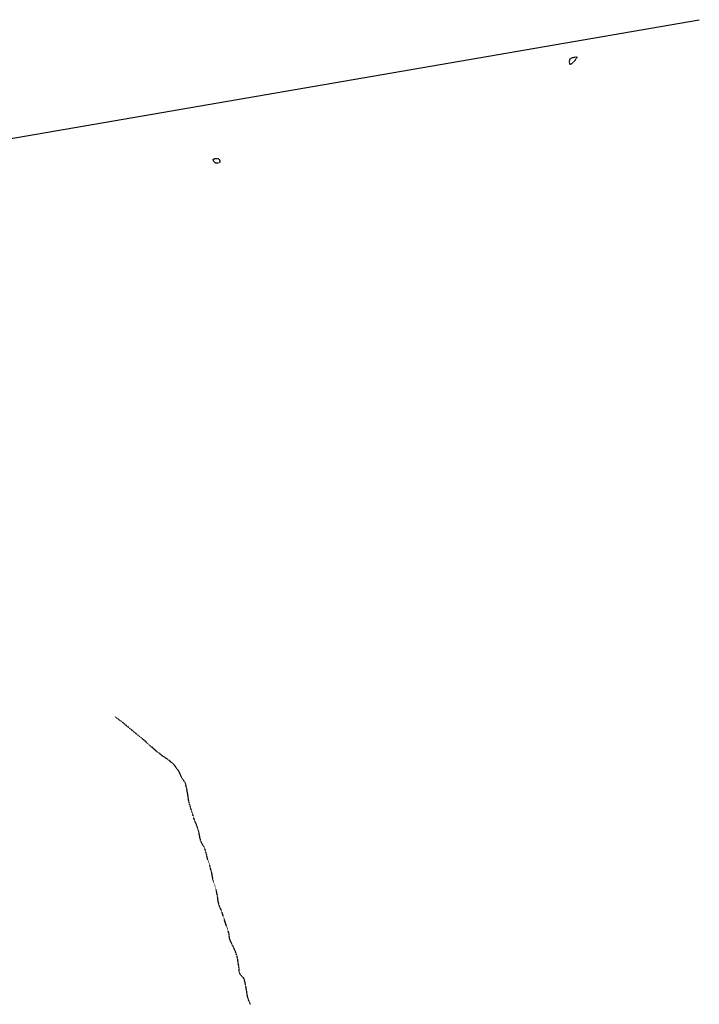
# Model space of a CAD drawing. Extents: x 10554 to 44778, y 34697 to 55088.
# Tile 19 of 51: x 19292 to 24864, y 38568 to 46646. Entities that reach past the tile are written whole.
import ezdxf

# ---------------------------------------------------------------- set-up
doc = ezdxf.new("R2010")
doc.units = 0
doc.header["$MEASUREMENT"] = 0
doc.linetypes.add('WATER1', pattern=[0.425, 0.125, -0.075, 0, -0.075, 0, -0.075, 0, -0.075])
doc.layers.add('$$-GUID', color=111, linetype='CONTINUOUS', plot=False)
doc.layers.add('V-TOPO-EWAT-LAKE', color=20, linetype='WATER1')
doc.layers.add('V-TOPO-EWAT-STRE', color=20, linetype='WATER1')

msp = doc.modelspace()

# ---------------------------------------------------------------- linework, layer by layer
at = {"layer": '$$-GUID'}
msp.add_line((10554, 44178.6), (24863.7, 46646.4, 192), dxfattribs=at)
at = {"layer": 'V-TOPO-EWAT-LAKE', "flags": 128}
for points in [[(23801.7, 46286.2), (23800.7, 46295), (23800.5, 46304.4), (23801.5, 46314.3), (23804.4, 46321), (23807.7, 46326.8), (23812.8, 46330.7), (23820, 46334.1), (23826.7, 46336.7), (23832.4, 46337.4), (23837.7, 46338.3), (23843, 46339.3), (23847.6, 46341.2), (23850.2, 46342.3), (23853.3, 46342.5), (23855.9, 46342), (23858.5, 46340.5), (23859.2, 46338.1), (23857.7, 46333.7), (23853.9, 46328.1), (23849, 46320.9), (23846, 46314.7), (23844.1, 46310.2), (23842.4, 46306.8), (23838.1, 46304.2), (23833, 46301.2), (23827.1, 46296.4), (23822.7, 46290.3), (23817.9, 46284.6), (23811.9, 46280.4), (23809, 46278.5), (23805.4, 46278.2), (23804.9, 46278.7), (23802.6, 46283)], [(20894.5, 45472.5), (20888.5, 45478.7), (20881.6, 45485.6), (20876.9, 45491), (20875.4, 45494.2), (20876.1, 45497.6), (20880.1, 45501.9), (20885.4, 45505.3), (20891.6, 45506.9), (20899.7, 45508.1), (20906.9, 45508.4), (20912.6, 45508), (20918.4, 45507.9), (20924.7, 45503.7), (20929.1, 45496.2), (20931.7, 45488.5), (20932, 45481), (20931, 45476.6), (20926.7, 45473.3), (20921.2, 45471.4), (20913.8, 45469.5), (20906.4, 45469), (20901.8, 45469.1), (20897.6, 45470.1)]]:
    msp.add_lwpolyline(points, close=True, dxfattribs=at)
at = {"layer": 'V-TOPO-EWAT-STRE', "flags": 128}
msp.add_lwpolyline([(21182.6, 38567.8), (21171.2, 38596.2), (21161, 38623.7), (21152.9, 38671.6), (21145.3, 38719.5), (21139.1, 38748), (21133.4, 38775.2), (21122, 38788.1), (21103.2, 38809.2), (21093.9, 38824.3), (21090.9, 38837.1), (21090, 38864.4), (21082.4, 38913.9), (21075.2, 38959.9), (21059.3, 39003), (21046.9, 39032.3), (21024.4, 39078.3), (21014.5, 39101.1), (21009.7, 39123.8), (21008, 39146.9), (21003.5, 39161.6), (20969.1, 39265.3), (20946.6, 39333.9), (20933.8, 39364.4), (20924.8, 39384.4), (20918, 39419.1), (20912.1, 39464.9), (20901.6, 39510.3), (20877.4, 39581.6), (20868.7, 39636.5), (20858.1, 39677.7), (20848, 39714), (20831.8, 39762), (20822.2, 39803.5), (20806.7, 39853.3), (20783.9, 39891), (20774.9, 39912.4), (20768.8, 39937.4), (20761.9, 39974.7), (20746.6, 40029.4), (20726.6, 40074.7), (20715.4, 40109.3), (20705.6, 40140.8), (20688.4, 40196.8), (20678.1, 40232), (20669.6, 40290.8), (20661.5, 40338.2), (20649.5, 40384.6), (20621.4, 40424.8), (20599, 40476.7), (20555.7, 40534.5), (20512.1, 40572.9), (20458.1, 40607.9), (20395.1, 40659), (20328.8, 40719.7), (20246.9, 40787.7), (20148.6, 40869), (20072.1, 40926.8)], dxfattribs=at)

doc.saveas('drawing.dxf')
